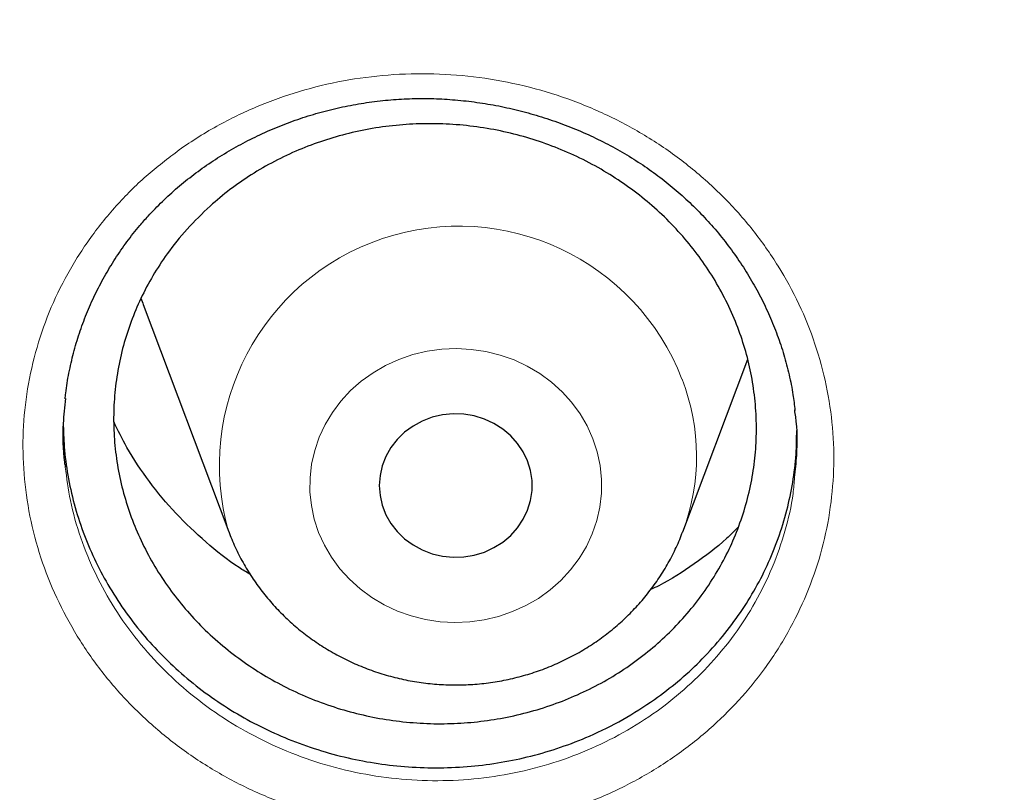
# Model space of a CAD drawing. Header units: millimetres. Extents: x 8 to 984, y 12 to 973.
# Tile 61 of 256: x 331.2 to 336.35, y 780.19 to 784.23. Entities that reach past the tile are written whole.
import ezdxf

# ---------------------------------------------------------------- set-up
doc = ezdxf.new("R2010")
doc.units = ezdxf.units.MM

msp = doc.modelspace()

# ---------------------------------------------------------------- linework, layer by layer
at = {"color": 7, "linetype": 'Continuous', "lineweight": 30}
for p, q in [((331.8457, 782.7385), (332.2927, 781.5503)), ((334.6689, 781.5503), (335.0083, 782.4527))]:
    msp.add_line(p, q, dxfattribs=at)
at = {"color": 7, "linetype": 'Continuous', "lineweight": 30, "flags": 128}
for points in [[(331.8335, 782.772), (331.8427, 782.7464), (331.8457, 782.7385)], [(333.8566, 781.9201), (333.834, 781.968), (333.8044, 782.0124), (333.7685, 782.0525), (333.727, 782.0875), (333.6808, 782.1168), (333.6306, 782.1397), (333.5775, 782.1559), (333.5226, 782.165), (333.4668, 782.1668), (333.4113, 782.1614), (333.3572, 782.1487), (333.3054, 782.1291), (333.2571, 782.1029), (333.2131, 782.0707), (333.1744, 782.033), (333.1416, 781.9907), (333.1154, 781.9444), (333.0963, 781.8952), (333.0847, 781.844), (333.0808, 781.7918), (333.0847, 781.7396), (333.0963, 781.6884), (333.1154, 781.6392), (333.1416, 781.5929), (333.1744, 781.5506), (333.2131, 781.5129), (333.2571, 781.4807), (333.3054, 781.4545), (333.3572, 781.4349), (333.4113, 781.4222), (333.4668, 781.4167), (333.5226, 781.4186), (333.5775, 781.4277), (333.6306, 781.4438), (333.6808, 781.4668), (333.727, 781.4961), (333.7685, 781.5311), (333.8044, 781.5712), (333.834, 781.6156), (333.8566, 781.6634), (333.872, 781.7138), (333.8798, 781.7656), (333.8798, 781.818), (333.872, 781.8698), (333.8566, 781.9201)]]:
    msp.add_lwpolyline(points, dxfattribs=at)
at = {"color": 252, "linetype": 'Continuous', "lineweight": 0, "flags": 128}
msp.add_lwpolyline([(334.1984, 782.0368), (334.1683, 782.1037), (334.1311, 782.1673), (334.0873, 782.2271), (334.0372, 782.2825), (333.9814, 782.3328), (333.9205, 782.3775), (333.8551, 782.4162), (333.7859, 782.4486), (333.7135, 782.4742), (333.6387, 782.4927), (333.5623, 782.5041), (333.4851, 782.5082), (333.4078, 782.505), (333.3313, 782.4944), (333.2563, 782.4766), (333.1836, 782.4518), (333.1139, 782.4202), (333.0481, 782.3821), (332.9866, 782.338), (332.9303, 782.2883), (332.8795, 782.2335), (332.835, 782.1742), (332.7971, 782.1109), (332.7662, 782.0444), (332.7426, 781.9753), (332.7266, 781.9043), (332.7183, 781.8321), (332.7179, 781.7595), (332.7253, 781.6873), (332.7404, 781.6161), (332.7632, 781.5467), (332.7933, 781.4799), (332.8304, 781.4162), (332.8743, 781.3564), (332.9243, 781.3011), (332.9801, 781.2508), (333.041, 781.2061), (333.1064, 781.1673), (333.1757, 781.135), (333.2481, 781.1094), (333.3228, 781.0908), (333.3992, 781.0794), (333.4765, 781.0754), (333.5538, 781.0786), (333.6303, 781.0892), (333.7053, 781.107), (333.778, 781.1318), (333.8476, 781.1634), (333.9135, 781.2015), (333.9749, 781.2456), (334.0313, 781.2953), (334.082, 781.3501), (334.1266, 781.4094), (334.1645, 781.4727), (334.1954, 781.5392), (334.219, 781.6083), (334.2349, 781.6793), (334.2432, 781.7515), (334.2436, 781.8241), (334.2363, 781.8963), (334.2211, 781.9675), (334.1984, 782.0368)], dxfattribs=at)
at = {"color": 252, "linetype": 'Continuous', "lineweight": 0}
for centre, radius, start, end in [((333.4964, 781.8965), 1.2525, 21.1318, 196.01), ((333.6263, 781.9438), 1.1143, 339.3607, 21.2718)]:
    msp.add_arc(centre, radius, start, end, dxfattribs=at)
for points, knots in [([(346.0257, 818.5745), (345.5291, 818.5686), (344.5359, 818.5568), (343.0491, 818.4611), (341.568, 818.3086), (340.0955, 818.094), (338.6432, 817.8208), (337.2136, 817.4904), (335.8091, 817.1048), (334.4236, 816.6626), (333.0515, 816.1617), (331.6958, 815.6018), (330.3597, 814.9828), (329.0539, 814.3093), (327.781, 813.5826), (326.5507, 812.8087), (325.3647, 811.9902), (324.2243, 811.1296), (323.1247, 810.2236), (322.0613, 809.2682), (321.0372, 808.2642), (320.0553, 807.2126), (319.1236, 806.1216), (318.244, 804.9932), (317.423, 803.8365), (316.6611, 802.6545), (315.9586, 801.45), (315.3122, 800.2182), (314.7195, 798.9537), (314.1829, 797.6584), (313.7047, 796.3344), (313.289, 794.9919), (312.9366, 793.6335), (312.6499, 792.2701), (312.4281, 790.9045), (312.2704, 789.5395), (312.1756, 788.1694), (312.1438, 786.7883), (312.1764, 785.399), (312.2746, 784.004), (312.4381, 782.6145), (312.6666, 781.233), (312.9579, 779.8704), (313.31, 778.5292), (313.7211, 777.2114), (314.1924, 775.9116), (314.7263, 774.6243), (315.3231, 773.3524), (315.9829, 772.0989), (316.7007, 770.8738), (317.4753, 769.6795), (318.3001, 768.5252), (319.1726, 767.4125), (320.0898, 766.3427), (321.0555, 765.3109), (322.0739, 764.3133), (323.144, 763.3525), (324.2648, 762.4313), (325.4277, 761.5572), (326.6305, 760.7319), (327.8634, 759.9617), (329.1233, 759.2469), (330.4071, 758.5878), (331.7201, 757.9813), (333.0678, 757.4253), (334.4484, 756.9218), (335.8597, 756.4732), (337.2906, 756.0831), (338.7384, 755.7525), (340.1917, 755.4835), (341.6472, 755.2755), (343.1021, 755.1275), (344.5625, 755.0386), (346.0345, 755.0087), (347.5154, 755.0393), (349.0022, 755.1315), (350.4833, 755.2849), (351.9558, 755.4992), (353.4081, 755.7725), (354.8377, 756.1029), (356.2423, 756.4885), (357.6278, 756.9307), (358.9999, 757.4316), (360.3556, 757.9915), (361.6916, 758.6105), (362.9974, 759.284), (364.2704, 760.0107), (365.5007, 760.7846), (366.6867, 761.6031), (367.827, 762.4637), (368.9267, 763.3697), (369.99, 764.3251), (371.0141, 765.3291), (371.996, 766.3807), (372.9277, 767.4717), (373.8073, 768.6001), (374.6283, 769.7568), (375.3902, 770.9388), (376.0927, 772.1433), (376.7391, 773.3751), (377.3318, 774.6396), (377.8684, 775.9349), (378.3467, 777.259), (378.7624, 778.6014), (379.1148, 779.9598), (379.4015, 781.3232), (379.6232, 782.6888), (379.781, 784.0538), (379.8757, 785.4239), (379.9075, 786.805), (379.875, 788.1943), (379.7767, 789.5893), (379.6132, 790.9788), (379.3847, 792.3603), (379.0935, 793.7229), (378.7413, 795.0641), (378.3303, 796.3819), (377.859, 797.6817), (377.325, 798.969), (376.7282, 800.2409), (376.0685, 801.4944), (375.3506, 802.7195), (374.5761, 803.9138), (373.7512, 805.0681), (372.8788, 806.1808), (371.9615, 807.2507), (370.9959, 808.2824), (369.9775, 809.28), (368.9073, 810.2408), (367.7865, 811.162), (366.6236, 812.0361), (365.4208, 812.8614), (364.188, 813.6316), (362.9281, 814.3464), (361.6443, 815.0055), (360.3313, 815.612), (358.9835, 816.168), (357.6029, 816.6715), (356.1916, 817.1202), (354.7607, 817.5102), (353.3129, 817.8408), (351.8597, 818.1097), (350.4041, 818.318), (348.9492, 818.4651), (347.4888, 818.5574), (346.5134, 818.5688), (346.0257, 818.5745)], [0, 0, 0, 0, 0.007, 0.014, 0.021, 0.028, 0.035, 0.041875, 0.04875, 0.055625, 0.0625, 0.0695, 0.0765, 0.0835, 0.0905, 0.0975, 0.104375, 0.11125, 0.118125, 0.125, 0.132, 0.139, 0.146, 0.153, 0.16, 0.166875, 0.17375, 0.180625, 0.1875, 0.1945, 0.2015, 0.2085, 0.2155, 0.2225, 0.229375, 0.23625, 0.243125, 0.25, 0.257, 0.264, 0.271, 0.278, 0.285, 0.291875, 0.29875, 0.305625, 0.3125, 0.3195, 0.3265, 0.3335, 0.3405, 0.3475, 0.354375, 0.36125, 0.368125, 0.375, 0.382, 0.389, 0.396, 0.403, 0.41, 0.416875, 0.42375, 0.430625, 0.4375, 0.4445, 0.4515, 0.4585, 0.4655, 0.4725, 0.479375, 0.48625, 0.493125, 0.5, 0.507, 0.514, 0.521, 0.528, 0.535, 0.541875, 0.54875, 0.555625, 0.5625, 0.5695, 0.5765, 0.5835, 0.5905, 0.5975, 0.604375, 0.61125, 0.618125, 0.625, 0.632, 0.639, 0.646, 0.653, 0.66, 0.666875, 0.67375, 0.680625, 0.6875, 0.6945, 0.7015, 0.7085, 0.7155, 0.7225, 0.729375, 0.73625, 0.743125, 0.75, 0.757, 0.764, 0.771, 0.778, 0.785, 0.791875, 0.79875, 0.805625, 0.8125, 0.8195, 0.8265, 0.8335, 0.8405, 0.8475, 0.854375, 0.86125, 0.868125, 0.875, 0.882, 0.889, 0.896, 0.903, 0.91, 0.916875, 0.92375, 0.930625, 0.9375, 0.9445, 0.9515, 0.9585, 0.9655, 0.9725, 0.979375, 0.98625, 0.993125, 1, 1, 1, 1]), ([(332.0455, 783.5562), (332.0798, 783.5794), (332.1484, 783.6257), (332.2878, 783.7054), (332.467, 783.7894), (332.6899, 783.8657), (332.9209, 783.9183), (333.1573, 783.9457), (333.396, 783.9487), (333.6342, 783.9267), (333.8688, 783.8794), (334.0969, 783.8081), (334.3154, 783.7136), (334.5211, 783.5966), (334.7118, 783.4594), (334.8854, 783.3034), (335.039, 783.1302), (335.1712, 782.9425), (335.2805, 782.7427), (335.3647, 782.5329), (335.4237, 782.3161), (335.4567, 782.0949), (335.4622, 781.8719), (335.4412, 781.65), (335.3938, 781.4323), (335.3201, 781.2216), (335.222, 781.0203), (335.1024, 780.8342), (334.9639, 780.6654), (334.8071, 780.5111), (334.6291, 780.3714), (334.4317, 780.2492), (334.2206, 780.1483), (333.9982, 780.0709), (333.7676, 780.0171), (333.5315, 779.9876), (333.2927, 779.9836), (333.0544, 780.0044), (332.8197, 780.0497), (332.5916, 780.1198), (332.3729, 780.2129), (332.1662, 780.328), (331.9745, 780.4643), (331.7999, 780.6194), (331.6447, 780.7912), (331.5114, 780.9782), (331.401, 781.1773), (331.3144, 781.3865), (331.254, 781.6034), (331.2199, 781.8251), (331.2121, 782.0484), (331.2318, 782.2704), (331.2779, 782.4884), (331.3495, 782.6999), (331.4468, 782.9017), (331.5675, 783.0918), (331.709, 783.2657), (331.8675, 783.4228), (331.9862, 783.5118), (332.0455, 783.5562)], [0, 0, 0, 0, 0.0096019, 0.019204, 0.0370629, 0.0549787, 0.0728365, 0.0907091, 0.1086378, 0.126509, 0.1444268, 0.1624017, 0.180319, 0.198204, 0.2161464, 0.2340313, 0.2519058, 0.2698375, 0.2877124, 0.3055711, 0.3234866, 0.3413446, 0.3592247, 0.3771615, 0.3950406, 0.4128811, 0.4307758, 0.4486131, 0.4655016, 0.4823908, 0.500255, 0.5181764, 0.5360416, 0.5539009, 0.5718166, 0.5896756, 0.6075627, 0.6255072, 0.6433944, 0.6612751, 0.6792124, 0.6970931, 0.7149839, 0.7329315, 0.7508226, 0.768678, 0.7865912, 0.8044475, 0.8223581, 0.8403273, 0.85824, 0.8761099, 0.8940377, 0.911909, 0.9297488, 0.9476452, 0.9654856, 0.9827434, 1, 1, 1, 1]), ([(331.4374, 781.8883), (331.445, 781.8298), (331.4613, 781.7045), (331.5153, 781.5169), (331.5932, 781.3275), (331.6932, 781.1471), (331.8138, 780.9778), (331.9544, 780.8221), (332.1124, 780.6816), (332.2859, 780.558), (332.473, 780.4537), (332.671, 780.3691), (332.8774, 780.3054), (333.0899, 780.2641), (333.3055, 780.2449), (333.5216, 780.2482), (333.7353, 780.2746), (333.9439, 780.3229), (334.1452, 780.3926), (334.3362, 780.4835), (334.5149, 780.5937), (334.6759, 780.7199), (334.8179, 780.8593), (334.9434, 781.0118), (335.0515, 781.1801), (335.1406, 781.362), (335.2062, 781.5526), (335.2441, 781.7107), (335.2516, 781.8055), (335.2538, 781.8334)], [0, 0, 0, 0, 0.0334028, 0.0716457, 0.1097808, 0.1480353, 0.1861713, 0.2243652, 0.2626843, 0.3008793, 0.3390597, 0.3773628, 0.4155434, 0.4537354, 0.492049, 0.5302407, 0.5683736, 0.6066274, 0.6447591, 0.6828995, 0.7211593, 0.7592987, 0.7953829, 0.8314684, 0.8695536, 0.907761, 0.9458502, 0.9840199, 1, 1, 1, 1])]:
    msp.add_open_spline(points, degree=3, knots=knots, dxfattribs=at)
at = {"color": 7, "linetype": 'Continuous', "lineweight": 30}
for points, knots in [([(311.1744, 789.4808), (311.1726, 789.4568), (311.1688, 789.404), (311.163, 789.318), (311.1562, 789.213), (311.1484, 789.0876), (311.1399, 788.9438), (311.1316, 788.792), (311.124, 788.6382), (311.1173, 788.4874), (311.1114, 788.3395), (311.1036, 788.1144), (311.0958, 787.8185), (311.0912, 787.489), (311.0902, 787.2027), (311.0913, 786.9474), (311.0947, 786.6793), (311.1008, 786.3958), (311.111, 786.0672), (311.127, 785.6905), (311.1509, 785.2625), (311.1827, 784.8099), (311.2233, 784.3328), (311.2741, 783.8315), (311.336, 783.3061), (311.4042, 782.8036), (311.4759, 782.3312), (311.5473, 781.902), (311.623, 781.4825), (311.7015, 781.0785), (311.7822, 780.6902), (311.8645, 780.3174), (311.9505, 779.949), (312.0399, 779.5859), (312.1322, 779.2293), (312.2239, 778.8912), (312.3143, 778.5714), (312.3951, 778.2963), (312.4659, 778.0629), (312.5264, 777.8678), (312.5852, 777.6824), (312.641, 777.5101), (312.6922, 777.3552), (312.737, 777.2216), (312.7742, 777.1122), (312.804, 777.0252), (312.8296, 776.9515), (312.8556, 776.8771), (312.8859, 776.7909), (312.922, 776.6893), (312.9659, 776.5673), (313.0183, 776.4238), (313.0798, 776.2579), (313.1496, 776.073), (313.2281, 775.8691), (313.3151, 775.648), (313.4102, 775.4119), (313.5109, 775.1676), (313.6153, 774.9207), (313.7691, 774.5649), (313.976, 774.1045), (314.241, 773.5448), (314.5426, 772.9385), (314.8834, 772.2896), (315.2663, 771.6025), (315.6598, 770.9346), (316.103, 770.2214), (316.6039, 769.4617), (317.1685, 768.6583), (317.758, 767.8705), (318.2975, 767.1924), (318.7816, 766.6134), (319.2073, 766.1236), (319.6562, 765.6272), (320.1289, 765.1252), (320.5526, 764.6938), (320.9195, 764.3325), (321.2229, 764.0411), (321.5348, 763.749), (321.8554, 763.4564), (322.1848, 763.1635), (322.5208, 762.8724), (322.8458, 762.5983), (323.1506, 762.3475), (323.4281, 762.1241), (323.6872, 761.9197), (323.9274, 761.7338), (324.1481, 761.5658), (324.3399, 761.4222), (324.5043, 761.3008), (324.6429, 761.1995), (324.7666, 761.1099), (324.8667, 761.0381), (324.9421, 760.9843), (324.9978, 760.9448), (325.0534, 760.9055), (325.1268, 760.8538), (325.2229, 760.7866), (325.3393, 760.7058), (325.4676, 760.6176), (325.6067, 760.5229), (325.7566, 760.4218), (325.9491, 760.2937), (326.1892, 760.1363), (326.4827, 759.9478), (326.803, 759.7468), (327.1506, 759.534), (327.5225, 759.3123), (327.911, 759.0873), (328.3066, 758.8648), (328.7032, 758.6485), (329.2012, 758.3848), (329.8012, 758.0804), (330.5038, 757.743), (331.2029, 757.4258), (331.933, 757.113), (332.6936, 756.8073), (333.4838, 756.5113), (334.268, 756.2382), (335.0501, 755.9856), (335.829, 755.7531), (336.6058, 755.5399), (337.3801, 755.3453), (338.1561, 755.168), (339.0102, 754.992), (339.9428, 754.8237), (340.9546, 754.6696), (341.9683, 754.5436), (342.9847, 754.4456), (344.0037, 754.3755), (345.0245, 754.3335), (346.0462, 754.3199), (347.0678, 754.3347), (348.0885, 754.3777), (349.1074, 754.449), (350.1237, 754.5481), (351.1366, 754.6751), (352.1451, 754.8298), (353.0762, 754.9988), (353.9306, 755.1757), (354.7123, 755.3551), (355.4967, 755.5533), (356.2874, 755.7717), (357.0797, 756.0099), (357.8731, 756.2684), (358.6666, 756.5472), (359.4641, 756.8487), (360.2236, 757.1569), (360.9441, 757.4683), (361.6205, 757.7774), (362.286, 758.0985), (362.935, 758.4282), (363.5664, 758.7651), (364.1562, 759.0952), (364.7064, 759.4164), (365.2188, 759.7274), (365.6187, 759.9794), (365.9116, 760.1688), (366.0999, 760.2922), (366.2781, 760.4107), (366.4402, 760.5198), (366.5827, 760.6169), (366.6952, 760.6942), (366.7815, 760.754), (366.8451, 760.7983), (366.8999, 760.8366), (366.9458, 760.8688), (366.9829, 760.8949), (367.0137, 760.9166), (367.0458, 760.9394), (367.0963, 760.9751), (367.1704, 761.0279), (367.2684, 761.0982), (367.3814, 761.1798), (367.5101, 761.2737), (367.6546, 761.3802), (367.814, 761.4989), (367.9839, 761.6271), (368.1607, 761.7622), (368.3417, 761.9025), (368.5268, 762.0479), (368.768, 762.2401), (369.0674, 762.4836), (369.4265, 762.7837), (369.7967, 763.102), (370.1773, 763.4392), (370.5676, 763.7957), (370.9668, 764.1722), (371.3499, 764.5458), (371.714, 764.9123), (372.0514, 765.2619), (372.3767, 765.609), (372.685, 765.9473), (372.9768, 766.2761), (373.2676, 766.6125), (373.5557, 766.955), (373.8395, 767.3019), (374.103, 767.6328), (374.3322, 767.928), (374.5303, 768.1888), (374.7003, 768.4168), (374.859, 768.6333), (375.0073, 768.839), (375.15, 769.04), (375.2934, 769.2454), (375.4431, 769.4633), (375.6005, 769.6965), (375.7699, 769.9523), (375.9512, 770.2321), (376.1442, 770.5369), (376.344, 770.8606), (376.55, 771.2036), (376.7616, 771.566), (376.9736, 771.9405), (377.1853, 772.3265), (377.3956, 772.7228), (377.6032, 773.1279), (377.8023, 773.5306), (377.9881, 773.9197), (378.1599, 774.2924), (378.3185, 774.6482), (378.4646, 774.9869), (378.5989, 775.3081), (378.7139, 775.5918), (378.8118, 775.8399), (378.8947, 776.0546), (378.9716, 776.2579), (379.0425, 776.4492), (379.1013, 776.6111), (379.1475, 776.7403), (379.1806, 776.834), (379.2061, 776.9066), (379.2257, 776.963), (379.2434, 777.0139), (379.2645, 777.0753), (379.2917, 777.1549), (379.3256, 777.255), (379.3651, 777.373), (379.4133, 777.5193), (379.4707, 777.6966), (379.5374, 777.9073), (379.6103, 778.1438), (379.6888, 778.4062), (379.7723, 778.6946), (379.8947, 779.1339), (380.0468, 779.7183), (380.217, 780.4419), (380.3704, 781.1712), (380.5068, 781.9059), (380.6282, 782.6604), (380.7332, 783.4347), (380.8201, 784.2287), (380.8776, 784.9172), (380.914, 785.4976), (380.9359, 785.9611), (380.9504, 786.4079), (380.9578, 786.8182), (380.9598, 787.1921), (380.9577, 787.5311), (380.9524, 787.8484), (380.9444, 788.1439), (380.935, 788.4041), (380.925, 788.6312), (380.915, 788.8277), (380.9055, 788.9946), (380.8969, 789.1357), (380.8903, 789.2572), (380.8842, 789.3736), (380.8794, 789.4454), (380.877, 789.4808)], [0, 0, 0, 0, 0.000629, 0.001386, 0.002278, 0.003452, 0.004807, 0.006262, 0.00769, 0.009089, 0.010459, 0.011801, 0.015342, 0.018666, 0.020917, 0.023245, 0.025716, 0.028332, 0.031091, 0.03482, 0.038782, 0.042979, 0.04741, 0.052076, 0.056975, 0.062109, 0.066169, 0.070255, 0.074203, 0.078013, 0.081684, 0.085216, 0.08861, 0.092182, 0.095588, 0.098825, 0.101894, 0.104796, 0.106766, 0.10865, 0.110449, 0.112152, 0.113663, 0.114962, 0.116049, 0.116859, 0.117505, 0.118205, 0.119039, 0.120031, 0.121185, 0.122623, 0.124252, 0.126071, 0.128081, 0.130282, 0.132629, 0.135103, 0.137569, 0.140018, 0.145787, 0.151466, 0.157055, 0.164399, 0.171583, 0.178617, 0.185622, 0.194542, 0.203467, 0.212397, 0.221332, 0.227023, 0.23289, 0.238934, 0.245153, 0.25155, 0.255276, 0.25906, 0.262901, 0.266799, 0.270755, 0.274768, 0.278758, 0.282184, 0.285372, 0.288324, 0.291038, 0.293516, 0.295757, 0.297457, 0.29899, 0.300355, 0.301546, 0.302287, 0.302833, 0.303373, 0.304109, 0.305233, 0.30651, 0.307898, 0.309397, 0.311008, 0.312729, 0.315573, 0.318677, 0.322039, 0.325661, 0.329541, 0.333574, 0.337613, 0.341616, 0.345585, 0.352585, 0.359474, 0.366252, 0.372919, 0.380494, 0.387921, 0.3952, 0.402406, 0.409585, 0.41661, 0.42361, 0.430585, 0.437534, 0.446521, 0.455464, 0.464388, 0.473312, 0.482236, 0.49116, 0.500084, 0.509008, 0.517931, 0.526855, 0.535779, 0.544703, 0.553627, 0.562552, 0.569549, 0.57655, 0.583634, 0.590831, 0.598141, 0.60543, 0.612828, 0.620334, 0.62795, 0.634497, 0.641108, 0.647651, 0.654092, 0.660431, 0.666668, 0.672072, 0.677396, 0.682642, 0.684681, 0.686708, 0.688654, 0.690396, 0.691932, 0.693261, 0.694048, 0.694739, 0.695334, 0.695834, 0.696239, 0.696548, 0.696842, 0.697293, 0.698202, 0.699278, 0.700521, 0.701932, 0.703543, 0.705329, 0.707256, 0.709246, 0.711293, 0.713399, 0.715562, 0.719569, 0.723762, 0.728139, 0.732701, 0.737448, 0.742381, 0.747498, 0.751894, 0.75634, 0.760635, 0.764769, 0.76874, 0.77255, 0.776833, 0.780891, 0.784725, 0.788333, 0.791059, 0.79364, 0.796078, 0.798371, 0.80055, 0.802798, 0.805202, 0.807762, 0.810477, 0.813583, 0.816871, 0.82034, 0.823991, 0.827823, 0.831836, 0.835787, 0.839898, 0.844151, 0.848292, 0.852246, 0.85601, 0.859587, 0.862974, 0.866174, 0.869184, 0.871418, 0.873534, 0.875535, 0.877419, 0.879171, 0.880295, 0.88121, 0.881919, 0.88242, 0.882862, 0.88341, 0.884213, 0.885188, 0.886336, 0.887655, 0.889451, 0.891491, 0.893775, 0.896304, 0.899076, 0.902093, 0.908942, 0.915819, 0.922716, 0.929634, 0.936573, 0.943955, 0.95136, 0.958789, 0.963177, 0.967546, 0.971705, 0.97562, 0.978968, 0.982115, 0.98506, 0.987804, 0.990345, 0.99231, 0.994134, 0.995819, 0.996978, 0.998039, 0.999032, 1, 1, 1, 1]), ([(313.7018, 783.6982), (313.7151, 783.5802), (313.7451, 783.3148), (313.7999, 782.9029), (313.8646, 782.4626), (313.9364, 782.0232), (314.015, 781.5849), (314.1003, 781.1477), (314.1925, 780.7117), (314.2914, 780.2771), (314.397, 779.8438), (314.5093, 779.412), (314.6284, 778.9818), (314.7541, 778.5532), (314.8864, 778.1265), (315.0254, 777.7015), (315.1709, 777.2786), (315.323, 776.8576), (315.4816, 776.4388), (315.6467, 776.0222), (315.8182, 775.6079), (315.9962, 775.196), (316.1805, 774.7865), (316.3712, 774.3797), (316.5681, 773.9754), (316.7713, 773.574), (316.9808, 773.1753), (317.1964, 772.7795), (317.4181, 772.3868), (317.6459, 771.9971), (317.8797, 771.6105), (318.1195, 771.2272), (318.3652, 770.8472), (318.6168, 770.4706), (318.8742, 770.0975), (319.1374, 769.728), (319.4063, 769.3621), (319.6808, 768.9999), (319.961, 768.6415), (320.2467, 768.2869), (320.5378, 767.9363), (320.8344, 767.5898), (321.1363, 767.2473), (321.4435, 766.909), (321.7559, 766.5749), (322.0735, 766.2451), (322.3961, 765.9197), (322.7238, 765.5988), (323.0564, 765.2824), (323.3939, 764.9705), (323.7362, 764.6633), (324.0833, 764.3608), (324.435, 764.0631), (324.7913, 763.7703), (325.1521, 763.4823), (325.5173, 763.1993), (325.8869, 762.9213), (326.2608, 762.6484), (326.6388, 762.3807), (327.021, 762.1181), (327.4072, 761.8608), (327.7974, 761.6089), (328.1914, 761.3622), (328.5893, 761.121), (328.9908, 760.8853), (329.396, 760.6551), (329.8046, 760.4304), (330.2168, 760.2113), (330.6323, 759.998), (331.051, 759.7903), (331.4729, 759.5884), (331.898, 759.3922), (332.326, 759.2019), (332.7569, 759.0175), (333.1907, 758.839), (333.6272, 758.6664), (334.0663, 758.4998), (334.5079, 758.3393), (334.952, 758.1848), (335.3985, 758.0364), (335.8472, 757.8941), (336.2981, 757.7579), (336.751, 757.628), (337.2059, 757.5042), (337.6627, 757.3867), (338.1213, 757.2755), (338.5815, 757.1705), (339.0433, 757.0718), (339.5066, 756.9795), (339.9713, 756.8935), (340.4373, 756.8139), (340.9044, 756.7407), (341.3727, 756.6738), (341.8419, 756.6134), (342.312, 756.5594), (342.7829, 756.5118), (343.2545, 756.4707), (343.7267, 756.436), (344.1994, 756.4078), (344.6725, 756.386), (345.1458, 756.3708), (345.6194, 756.362), (346.093, 756.3596), (346.5666, 756.3638), (347.0401, 756.3744), (347.5134, 756.3916), (347.9863, 756.4151), (348.4589, 756.4452), (348.9309, 756.4817), (349.4023, 756.5247), (349.873, 756.5741), (350.3429, 756.6299), (350.8119, 756.6922), (351.2798, 756.7608), (351.7467, 756.8359), (352.2123, 756.9173), (352.6766, 757.0051), (353.1395, 757.0992), (353.6009, 757.1997), (354.0606, 757.3065), (354.5187, 757.4195), (354.975, 757.5388), (355.4293, 757.6643), (355.8817, 757.796), (356.332, 757.9339), (356.7801, 758.0779), (357.2259, 758.2281), (357.6693, 758.3843), (358.1102, 758.5466), (358.5486, 758.7149), (358.9843, 758.8891), (359.4173, 759.0693), (359.8474, 759.2555), (360.2746, 759.4474), (360.6988, 759.6452), (361.1198, 759.8488), (361.5377, 760.0581), (361.9522, 760.2731), (362.3634, 760.4938), (362.7711, 760.72), (363.1752, 760.9518), (363.5757, 761.1891), (363.9725, 761.4319), (364.3654, 761.6801), (364.7545, 761.9336), (365.1396, 762.1924), (365.5206, 762.4564), (365.8975, 762.7256), (366.2701, 763), (366.6385, 763.2794), (367.0025, 763.5638), (367.362, 763.8532), (367.717, 764.1475), (368.0674, 764.4465), (368.4131, 764.7504), (368.7541, 765.0589), (369.0902, 765.3721), (369.4215, 765.6898), (369.7477, 766.0121), (370.069, 766.3387), (370.3851, 766.6697), (370.696, 767.005), (371.0017, 767.3446), (371.3021, 767.6882), (371.5971, 768.036), (371.8867, 768.3877), (372.1709, 768.7433), (372.4494, 769.1028), (372.7224, 769.4661), (372.9896, 769.8331), (373.2512, 770.2037), (373.5069, 770.5778), (373.7569, 770.9554), (374.0009, 771.3363), (374.239, 771.7206), (374.4711, 772.108), (374.6972, 772.4986), (374.9172, 772.8923), (375.131, 773.2889), (375.3387, 773.6884), (375.5401, 774.0907), (375.7353, 774.4957), (375.9242, 774.9033), (376.1067, 775.3135), (376.2828, 775.7261), (376.4525, 776.1411), (376.6158, 776.5583), (376.7725, 776.9777), (376.9227, 777.3993), (377.0664, 777.8228), (377.2035, 778.2483), (377.3339, 778.6756), (377.4577, 779.1046), (377.5748, 779.5353), (377.6852, 779.9676), (377.789, 780.4013), (377.8859, 780.8363), (377.9761, 781.2727), (378.0595, 781.7102), (378.1361, 782.1488), (378.206, 782.5885), (378.2688, 783.029), (378.3219, 783.4424), (378.3508, 783.7091), (378.3638, 783.8285)], [0, 0, 0, 0, 0.0039737, 0.0089321, 0.0138905, 0.0188489, 0.0238073, 0.0287658, 0.0337243, 0.0386827, 0.0436413, 0.0485999, 0.0535585, 0.058517, 0.0634757, 0.0684343, 0.073393, 0.0783517, 0.0833104, 0.0882692, 0.0932281, 0.098187, 0.1031459, 0.1081048, 0.1130638, 0.1180227, 0.1229819, 0.127941, 0.1329, 0.1378593, 0.1428185, 0.1477778, 0.1527371, 0.1576965, 0.1626559, 0.1676154, 0.1725749, 0.1775343, 0.1824939, 0.1874536, 0.1924133, 0.197373, 0.2023327, 0.2072925, 0.2122523, 0.2172122, 0.2221722, 0.2271321, 0.2320921, 0.2370522, 0.2420122, 0.2469724, 0.2519326, 0.2568928, 0.261853, 0.2668132, 0.2717736, 0.276734, 0.2816944, 0.2866548, 0.2916152, 0.2965757, 0.3015362, 0.3064968, 0.3114574, 0.316418, 0.3213787, 0.3263394, 0.3313, 0.3362608, 0.3412215, 0.3461823, 0.3511431, 0.3561039, 0.3610648, 0.3660256, 0.3709865, 0.3759474, 0.3809084, 0.3858693, 0.3908303, 0.3957913, 0.4007523, 0.4057133, 0.4106744, 0.4156354, 0.4205965, 0.4255575, 0.4305186, 0.4354797, 0.4404408, 0.445402, 0.4503631, 0.4553242, 0.4602854, 0.4652465, 0.4702077, 0.4751689, 0.48013, 0.4850912, 0.4900524, 0.4950136, 0.4999747, 0.5049359, 0.5098971, 0.5148583, 0.5198195, 0.5247807, 0.5297419, 0.534703, 0.5396642, 0.5446254, 0.5495865, 0.5545477, 0.5595089, 0.56447, 0.5694311, 0.5743922, 0.5793534, 0.5843145, 0.5892756, 0.5942367, 0.5991977, 0.6041588, 0.6091198, 0.6140808, 0.6190419, 0.6240029, 0.6289639, 0.6339248, 0.6388858, 0.6438467, 0.6488076, 0.6537685, 0.6587294, 0.6636902, 0.668651, 0.6736118, 0.6785726, 0.6835333, 0.688494, 0.6934547, 0.6984154, 0.703376, 0.7083366, 0.7132971, 0.7182576, 0.7232182, 0.7281787, 0.733139, 0.7380994, 0.7430598, 0.7480201, 0.7529804, 0.7579407, 0.7629009, 0.7678611, 0.7728212, 0.7777813, 0.7827413, 0.7877014, 0.7926614, 0.7976213, 0.8025812, 0.807541, 0.8125007, 0.8174605, 0.8224202, 0.8273799, 0.8323395, 0.8372991, 0.8422586, 0.8472181, 0.8521775, 0.8571369, 0.8620963, 0.8670556, 0.8720149, 0.876974, 0.8819333, 0.8868924, 0.8918514, 0.8968106, 0.9017697, 0.9067286, 0.9116876, 0.9166464, 0.9216052, 0.9265641, 0.9315229, 0.9364816, 0.9414404, 0.946399, 0.9513576, 0.9563163, 0.9612749, 0.9662334, 0.971192, 0.9761504, 0.9811089, 0.9860674, 0.9910259, 0.9959844, 1, 1, 1, 1]), ([(331.871, 783.2014), (331.8831, 783.2144), (331.9195, 783.2535), (331.9842, 783.3157), (332.0666, 783.3864), (332.154, 783.4526), (332.2462, 783.5143), (332.3427, 783.571), (332.4431, 783.6224), (332.547, 783.6683), (332.6537, 783.7085), (332.7628, 783.7426), (332.8736, 783.7704), (332.9856, 783.792), (333.0982, 783.8071), (333.2109, 783.8157), (333.3235, 783.8178), (333.4363, 783.8137), (333.5496, 783.8032), (333.6632, 783.7865), (333.7765, 783.7634), (333.8888, 783.7341), (333.9995, 783.6986), (334.1079, 783.6573), (334.2132, 783.6103), (334.3149, 783.5579), (334.4124, 783.5004), (334.5052, 783.4383), (334.593, 783.3716), (334.6761, 783.3003), (334.755, 783.2242), (334.8295, 783.1433), (334.8993, 783.058), (334.964, 782.9685), (335.0232, 782.8754), (335.0766, 782.7791), (335.1238, 782.68), (335.1645, 782.5788), (335.1987, 782.4759), (335.2259, 782.372), (335.2454, 782.2748), (335.2527, 782.2121), (335.2558, 782.1846)], [0, 0, 0, 0, 0.012525, 0.037594, 0.06277, 0.088101, 0.113572, 0.139159, 0.164828, 0.190547, 0.216266, 0.241934, 0.267511, 0.292959, 0.318247, 0.34334, 0.368187, 0.393087, 0.418265, 0.443682, 0.469291, 0.495039, 0.520858, 0.546682, 0.572425, 0.598028, 0.623437, 0.648608, 0.673516, 0.698337, 0.723381, 0.748654, 0.774124, 0.799754, 0.825509, 0.85134, 0.877204, 0.903041, 0.92881, 0.954476, 0.980016, 1, 1, 1, 1]), ([(332.1956, 783.2542), (332.2297, 783.2834), (332.2979, 783.3417), (332.4108, 783.4195), (332.5311, 783.4892), (332.6577, 783.5488), (332.788, 783.5977), (332.9225, 783.6363), (333.0615, 783.6644), (333.2027, 783.6813), (333.3438, 783.6868), (333.485, 783.6815), (333.6269, 783.6649), (333.7669, 783.637), (333.9028, 783.5987), (334.0349, 783.55), (334.1636, 783.4905), (334.2866, 783.4211), (334.4019, 783.3431), (334.51, 783.2566), (334.611, 783.1611), (334.7031, 783.058), (334.7848, 782.9492), (334.8567, 782.8346), (334.9187, 782.7138), (334.9695, 782.5886), (335.0085, 782.4613), (335.0361, 782.3316), (335.052, 782.1991), (335.0559, 782.066), (335.0477, 781.9345), (335.0279, 781.8043), (334.9961, 781.6751), (334.9525, 781.549), (334.8982, 781.4281), (334.8333, 781.312), (334.7572, 781.2006), (334.6712, 781.0957), (334.5767, 780.9991), (334.4739, 780.9102), (334.3622, 780.8291), (334.2434, 780.7573), (334.1194, 780.6958), (333.9903, 780.6441), (333.8555, 780.6026), (333.7172, 780.5719), (333.5778, 780.5525), (333.4369, 780.5439), (333.2942, 780.5466), (333.1521, 780.5606), (333.0129, 780.5855), (332.8762, 780.621), (332.7418, 780.6676), (332.6118, 780.7246), (332.4886, 780.791), (332.3715, 780.8666), (332.2605, 780.9519), (332.1574, 781.0455), (332.0641, 781.1459), (331.9798, 781.253), (331.9046, 781.3673), (331.8401, 781.487), (331.7871, 781.61), (331.7451, 781.7365), (331.7143, 781.8669), (331.6955, 781.9992), (331.6888, 782.1309), (331.6938, 782.2626), (331.7109, 782.3945), (331.7399, 782.5243), (331.7803, 782.6501), (331.8317, 782.7721), (331.8946, 782.8906), (331.9746, 783.0129), (332.0728, 783.1366), (332.1545, 783.2149), (332.1956, 783.2542)], [0, 0, 0, 0, 0.013236, 0.026474, 0.040096, 0.053717, 0.066954, 0.080191, 0.093812, 0.107434, 0.120671, 0.133908, 0.147531, 0.161153, 0.174388, 0.187624, 0.201244, 0.214865, 0.228097, 0.241328, 0.254945, 0.268562, 0.281789, 0.295016, 0.308629, 0.322241, 0.335467, 0.348693, 0.362302, 0.375912, 0.389136, 0.402363, 0.415972, 0.429582, 0.442811, 0.456039, 0.469652, 0.483264, 0.496497, 0.509728, 0.523345, 0.536961, 0.550197, 0.563434, 0.577054, 0.590674, 0.603912, 0.617149, 0.630771, 0.644394, 0.65763, 0.670866, 0.684488, 0.698109, 0.711342, 0.724575, 0.738193, 0.75181, 0.76504, 0.778268, 0.791882, 0.805495, 0.818721, 0.831947, 0.845557, 0.859168, 0.872393, 0.885618, 0.899227, 0.912837, 0.926064, 0.939291, 0.952902, 0.966514, 0.983164, 1, 1, 1, 1]), ([(331.4369, 782.2446), (331.4378, 782.2548), (331.4419, 782.3004), (331.4561, 782.3808), (331.4796, 782.4854), (331.5104, 782.5887), (331.5477, 782.6902), (331.5915, 782.7893), (331.6415, 782.8856), (331.6975, 782.9784), (331.7593, 783.0674), (331.8176, 783.1415), (331.8563, 783.1849), (331.871, 783.2014)], [0, 0, 0, 0, 0.029104, 0.129883, 0.231169, 0.332782, 0.434558, 0.536274, 0.637742, 0.738793, 0.839325, 0.939239, 1, 1, 1, 1]), ([(331.4381, 782.2473), (331.4335, 782.2035), (331.4221, 782.093), (331.424, 781.9721), (331.436, 781.8969), (331.4374, 781.8883)], [0, 0, 0, 0, 0.367341, 0.927343, 1, 1, 1, 1]), ([(335.2538, 781.8334), (335.2581, 781.8723), (335.2697, 781.9778), (335.2686, 782.0969), (335.2563, 782.1752), (335.2545, 782.1871)], [0, 0, 0, 0, 0.3315905, 0.8989043, 1, 1, 1, 1]), ([(331.4269, 782.1196), (331.4279, 782.0775), (331.4301, 781.9858), (331.4495, 781.8438), (331.4822, 781.6948), (331.5289, 781.5487), (331.588, 781.408), (331.6593, 781.272), (331.7431, 781.1405), (331.8387, 781.016), (331.9442, 780.9005), (332.0595, 780.7931), (332.1852, 780.6942), (332.3192, 780.6056), (332.4592, 780.5286), (332.6053, 780.4626), (332.758, 780.4077), (332.9151, 780.365), (333.0737, 780.3352), (333.2343, 780.3176), (333.3972, 780.3127), (333.5597, 780.3208), (333.7191, 780.3416), (333.8759, 780.3745), (334.0304, 780.4202), (334.1921, 780.483), (334.3582, 780.5644), (334.4664, 780.6361), (334.5209, 780.6721)], [0, 0, 0, 0, 0.031738, 0.069107, 0.10755, 0.145994, 0.183405, 0.220818, 0.259306, 0.297792, 0.335287, 0.372784, 0.411372, 0.449961, 0.4874, 0.524838, 0.563361, 0.601882, 0.639349, 0.676815, 0.715369, 0.753923, 0.791375, 0.828828, 0.867367, 0.905904, 0.952697, 1, 1, 1, 1]), ([(332.4057, 781.3267), (332.3862, 781.3383), (332.3034, 781.3877), (332.1717, 781.4942), (332.0132, 781.644), (331.8749, 781.8104), (331.7658, 781.9714), (331.713, 782.0805), (331.691, 782.126)], [0, 0, 0, 0, 0.061514, 0.260374, 0.459877, 0.658738, 0.857715, 1, 1, 1, 1]), ([(334.5209, 780.6721), (334.5624, 780.7031), (334.6454, 780.7649), (334.7598, 780.8707), (334.8657, 780.9857), (334.9604, 781.1089), (335.0424, 781.238), (335.1123, 781.373), (335.1703, 781.5146), (335.2152, 781.6604), (335.2459, 781.8078), (335.2636, 781.9472), (335.2645, 782.0378), (335.2649, 782.0788)], [0, 0, 0, 0, 0.091641, 0.183283, 0.277605, 0.371928, 0.463253, 0.55459, 0.648587, 0.74259, 0.833709, 0.924814, 1, 1, 1, 1]), ([(332.2932, 781.5514), (332.2981, 781.5377), (332.3133, 781.4958), (332.3456, 781.4282), (332.3895, 781.349), (332.4397, 781.2733), (332.4955, 781.2012), (332.5566, 781.1333), (332.6229, 781.07), (332.6939, 781.0114), (332.7692, 780.9581), (332.8485, 780.9102), (332.9313, 780.8681), (333.0172, 780.8319), (333.1056, 780.802), (333.1962, 780.7784), (333.2885, 780.7614), (333.3818, 780.751), (333.4757, 780.7473), (333.5698, 780.7503), (333.6634, 780.76), (333.756, 780.7764), (333.8471, 780.7994), (333.9362, 780.8289), (334.0228, 780.8647), (334.1065, 780.9065), (334.1866, 780.9543), (334.2628, 781.0077), (334.3347, 781.0664), (334.4018, 781.1301), (334.4637, 781.1984), (334.5202, 781.2709), (334.5709, 781.3471), (334.6153, 781.4269), (334.6479, 781.4951), (334.6633, 781.5375), (334.6683, 781.5513)], [0, 0, 0, 0, 0.014411, 0.044327, 0.074279, 0.104268, 0.134298, 0.164378, 0.194508, 0.224691, 0.254924, 0.285209, 0.315544, 0.345923, 0.376345, 0.406806, 0.437299, 0.467822, 0.498369, 0.528933, 0.55951, 0.59009, 0.620668, 0.65124, 0.681799, 0.712334, 0.742844, 0.773318, 0.803755, 0.834147, 0.864489, 0.89478, 0.925012, 0.955192, 0.985316, 1, 1, 1, 1]), ([(334.9592, 781.5747), (334.9391, 781.5542), (334.8691, 781.483), (334.7296, 781.3799), (334.5955, 781.2913), (334.5148, 781.2541), (334.5006, 781.2475)], [0, 0, 0, 0, 0.153991, 0.536095, 0.917891, 1, 1, 1, 1])]:
    msp.add_open_spline(points, degree=3, knots=knots, dxfattribs=at)

doc.saveas('drawing.dxf')
